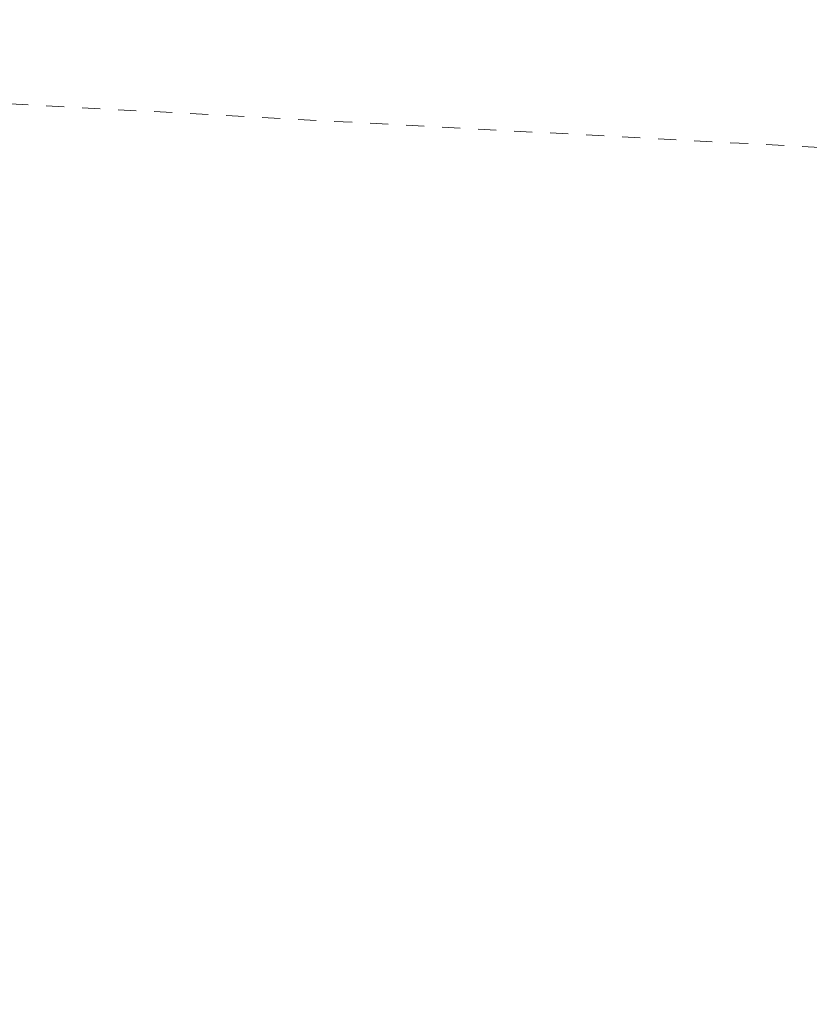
# Model space of a CAD drawing. Header units: metres. Extents: x 5504996 to 5514259, y 5943254 to 5951281.
# Tile 165 of 256: x 5509542 to 5509563, y 5947863 to 5947890. Entities that reach past the tile are written whole.
import ezdxf

# ---------------------------------------------------------------- set-up
doc = ezdxf.new("R2010")
doc.units = ezdxf.units.M
doc.linetypes.add('L_0_03', pattern=[1, 0.5, -0.5])
doc.layers.add('EGB_KonturUzytkuGruntowego', color=7, linetype='L_0_03', lineweight=18, true_color=0x008000)

msp = doc.modelspace()

# ---------------------------------------------------------------- linework, layer by layer
at = {"layer": 'EGB_KonturUzytkuGruntowego', "color": 96, "linetype": 'L_0_03', "lineweight": 18, "true_color": 0x008000, "flags": 128}
msp.add_lwpolyline([(5508597.61, 5947935.71), (5508597.55, 5947948.08), (5508602.03, 5947948.57), (5508602.08, 5947938.57), (5508604.73, 5947935.22), (5508654.68, 5947930.72), (5508698.68, 5947913.97), (5508722.9, 5947910.73), (5508793.21, 5947901.31), (5508795.94, 5947900.95), (5508803.63, 5947898.73), (5508825.53, 5947892.4), (5508866.02, 5947880.71), (5508876.03, 5947875.03), (5508893.77, 5947864.92), (5508898.52, 5947862.44), (5508925.01, 5947848.54), (5509014.84, 5947797.21), (5509042.07, 5947783.91), (5509084.08, 5947766.9), (5509103.75, 5947760.77), (5509054.51, 5947853.99), (5509038.61, 5947912.51), (5509021.12, 5947991.85), (5509022.24, 5948044.37), (5509025.94, 5948069.25), (5509046.98, 5948067.88), (5509050.67, 5948067.68), (5509073.59, 5948066.93), (5509096.54, 5948066.05), (5509127.04, 5948065.27), (5509132.98, 5948065.08), (5509152.99, 5948064.9), (5509173.03, 5948064.56), (5509193, 5948064.29), (5509198.42, 5948063.71), (5509199.18, 5948063.69), (5509220.64, 5948063.25), (5509225.45, 5948063.15), (5509245.01, 5948062.75), (5509257.97, 5948062.5), (5509294.98, 5948061.8), (5509319.32, 5948060.99), (5509356.99, 5948060.25), (5509421.92, 5948058.97), (5509435.89, 5948058.53), (5509466.74, 5948057.56), (5509490.66, 5948056.81), (5509504.11, 5948056.38), (5509557.63, 5948054.7), (5509564.76, 5948054.47), (5509576.68, 5948054.11), (5509620.93, 5948052.71), (5509657.27, 5948051.56), (5509685.44, 5948050.68), (5509686.51, 5948085.74), (5509687.18, 5948108.13), (5509687.88, 5948130.75), (5509693.87, 5948130.58), (5509691.42, 5948050.47), (5509732.28, 5948049.13), (5509730.85, 5948021.07), (5509696.68, 5948022.39), (5509594.76, 5948026.15), (5509499.66, 5948029.64), (5509499.56, 5947905.29), (5509504.5, 5947899.94), (5509587.6, 5947896.1), (5509585.59, 5947864.33), (5509575.37, 5947864.59), (5509576.64, 5947886.08), (5509498.13, 5947890.31), (5509488.23, 5947890.75), (5509488.48, 5947913.74), (5509489.33, 5947995.12), (5509489.7, 5948030.11), (5509479.3, 5948030.34), (5509467.32, 5948030.6), (5509455.22, 5948030.86), (5509385.84, 5948032.34), (5509377.95, 5948032.51), (5509350.87, 5948033.35), (5509349.2, 5947959.13), (5509337.71, 5947959.76), (5509334.66, 5947888.98), (5509297.54, 5947892), (5509292.75, 5947892.4), (5509255.93, 5947895.18), (5509255.67, 5947887.03), (5509254.71, 5947863.82), (5509252.12, 5947789.29), (5509251.67, 5947776.84), (5509251.54, 5947772.88), (5509250.57, 5947745.43), (5509238.85, 5947743.15), (5509239.95, 5947776.32), (5509240.47, 5947791.94), (5509242.64, 5947857.18), (5509213.31, 5947858.09), (5509181.75, 5947859.21), (5509155.43, 5947860.14), (5509148.09, 5947860.4), (5509148.58, 5947872.41), (5509156.2, 5947872.11), (5509168.78, 5947871.69), (5509209.59, 5947870.27), (5509209.84, 5947882.42), (5509210.41, 5947910.65), (5509217.55, 5947910.12), (5509243.89, 5947908.17), (5509243.99, 5947933.37), (5509244.04, 5947945.4), (5509250.22, 5947945.91), (5509269.02, 5947947.43), (5509311.05, 5947971.5), (5509322.9, 5947982.43), (5509336.22, 5948001.66), (5509336.53, 5948033.79), (5509270.72, 5948035.85), (5509259.72, 5948036.18), (5509245.23, 5948036.63), (5509142.07, 5948038.95), (5509087.26, 5948041.33), (5509083.23, 5948041.5), (5509032.28, 5948043.7), (5509031.65, 5948022.04), (5509030.76, 5947991.55), (5509032.54, 5947991.59), (5509038.33, 5947964.49), (5509049.46, 5947912.36), (5509075.97, 5947836.54), (5509081.53, 5947820.99), (5509109.59, 5947773.36), (5509138.95, 5947723.71), (5509132.11, 5947722.74), (5509126.18, 5947721.9), (5509120.95, 5947731.74), (5509108.73, 5947755.83), (5509105.61, 5947756.69), (5509100.47, 5947758.09), (5509081.88, 5947763.18), (5509040.48, 5947779.48), (5509013.58, 5947792.7), (5508975.08, 5947814.8), (5508923.74, 5947844.25), (5508885.92, 5947864.82), (5508863.7, 5947877.03), (5508833.74, 5947885.83), (5508795.87, 5947896.95), (5508793.76, 5947897.24), (5508724.56, 5947906.47), (5508697.07, 5947910.13), (5508654.28, 5947926.6), (5508597.44, 5947931.57)], close=True, dxfattribs=at)

doc.saveas('drawing.dxf')
